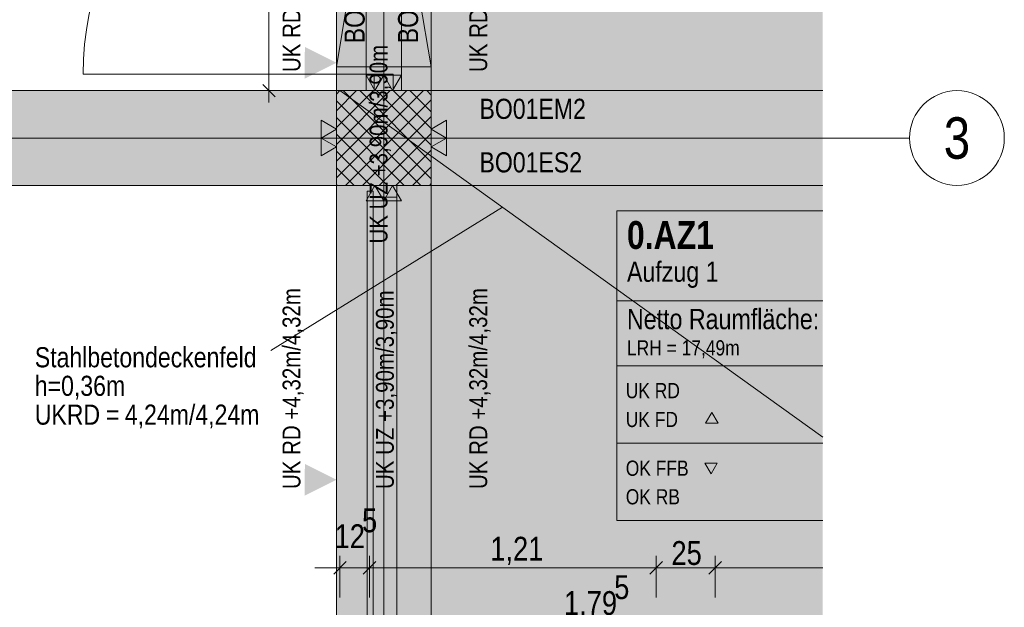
# Model space of a CAD drawing. Extents: x -620 to 300, y 62 to 1162.
# Tile 109 of 256: x 9 to 92, y 735 to 784. Entities that reach past the tile are written whole.
import ezdxf
from ezdxf.enums import TextEntityAlignment as Align
from ezdxf.lldxf.tags import DXFTag

# ---------------------------------------------------------------- set-up
doc = ezdxf.new("R2010")
doc.units = 0
doc.layers.get('0').update_dxf_attribs({"lineweight": 13})
for name, color, linetype, lineweight, true_color in [('00_Beschriftung UZ', 3, 'Continuous', 35, 0x00ff00), ('30 -33 Aussenwände- 3 Aussenstützen', 7, 'Continuous', 50, 0x0000dd), ('30 -34 Innenwände- 11 Durchbruch', 4, 'Continuous', 9, 0x00ffff), ('30 -34 Innenwände- 2 nichttragend', 7, 'Continuous', 18, 0xff7fe6), ('30 -34 Innenwände- 4 Türen_Fenster', 7, 'Continuous', 15, 0x9955ff), ('30 -35 Decken- 1 Konstruktion-Träger- Stahlbeton', 7, 'Continuous', 13, 0x33aa00), ('70 -72 Beschriftung- 1 Beschriftung allgemein', 7, 'Continuous', 9, 0xff6633), ('70 -72 Beschriftung- 2 Beschriftung Bauteile', 7, 'Continuous', 9, 0x9999ff), ('70 -75 Raumstempel- 1 Raumstempel', 7, 'Continuous', 25, 0xff6600), ('70 -76 Bemaßung- 2 Allgemein', 9, 'Continuous', 5, 0x808080), ('iwb_Layout Achsbezeichung', 1, 'Continuous', 13, 0xff0000), ('iwb_Layout BA_Markierung', 7, 'Continuous', 9, 0xbadcdc), ('iwb_Schraffur_F90_feuerbestaendig', 1, 'Continuous', 13, 0xff0000), ('iwb_Schraffur_Unterzug', 7, 'Continuous', 5, 0xffffcc), ('iwb_Schraffur_Verglasung', 5, 'Continuous', 13, 0x0000ff)]:
    doc.layers.add(name, color=color, linetype=linetype, lineweight=lineweight, true_color=true_color)
doc.layers.add('70 -71 Achsen- 1 Gebäudeachsen', color=7, linetype='STRICHPUNKT2-A06G94XR8I', lineweight=18)
doc.layers.add('70 -73 Bauteildarst.- 2 verdeckt 0.15', color=7, linetype='fein_strichliert-A06G94XS8I', lineweight=15)
doc.styles.get("Standard").update_dxf_attribs({"font": 'ARIALN.TTF'})
tags = doc.linetypes.add('fein_strichliert-A06G94XS8I', pattern=[4, 1, -2, 1]).pattern_tags.tags
tags[8:9] = [DXFTag(74, 4), DXFTag(75, 0), DXFTag(340, '0'), DXFTag(46, 0.0), DXFTag(50, 0.0), DXFTag(44, 0.0), DXFTag(45, 0.0)]
tags[6:7] = [DXFTag(74, 4), DXFTag(75, 0), DXFTag(340, '0'), DXFTag(46, 0.0), DXFTag(50, 0.0), DXFTag(44, 0.0), DXFTag(45, 0.0)]
tags[4:5] = [DXFTag(74, 4), DXFTag(75, 0), DXFTag(340, '0'), DXFTag(46, 0.0), DXFTag(50, 0.0), DXFTag(44, 0.0), DXFTag(45, 0.0)]
tags = doc.linetypes.add('STRICHPUNKT2', pattern=[12.7, 6.35, -3.175, 0, -3.175]).pattern_tags.tags
tags[10:11] = [DXFTag(74, 4), DXFTag(75, 0), DXFTag(340, '0'), DXFTag(46, 0.0), DXFTag(50, 0.0), DXFTag(44, 0.0), DXFTag(45, 0.0)]
tags[8:9] = [DXFTag(74, 4), DXFTag(75, 0), DXFTag(340, '0'), DXFTag(46, 0.0), DXFTag(50, 0.0), DXFTag(44, 0.0), DXFTag(45, 0.0)]
tags[6:7] = [DXFTag(74, 4), DXFTag(75, 0), DXFTag(340, '0'), DXFTag(46, 0.0), DXFTag(50, 0.0), DXFTag(44, 0.0), DXFTag(45, 0.0)]
tags[4:5] = [DXFTag(74, 4), DXFTag(75, 0), DXFTag(340, '0'), DXFTag(46, 0.0), DXFTag(50, 0.0), DXFTag(44, 0.0), DXFTag(45, 0.0)]
tags = doc.linetypes.add('STRICHPUNKT2-A06G94XR8I', pattern=[12.7, 6.35, -3.175, 0, -3.175]).pattern_tags.tags
tags[10:11] = [DXFTag(74, 4), DXFTag(75, 0), DXFTag(340, '0'), DXFTag(46, 0.0), DXFTag(50, 0.0), DXFTag(44, 0.0), DXFTag(45, 0.0)]
tags[8:9] = [DXFTag(74, 4), DXFTag(75, 0), DXFTag(340, '0'), DXFTag(46, 0.0), DXFTag(50, 0.0), DXFTag(44, 0.0), DXFTag(45, 0.0)]
tags[6:7] = [DXFTag(74, 4), DXFTag(75, 0), DXFTag(340, '0'), DXFTag(46, 0.0), DXFTag(50, 0.0), DXFTag(44, 0.0), DXFTag(45, 0.0)]
tags[4:5] = [DXFTag(74, 4), DXFTag(75, 0), DXFTag(340, '0'), DXFTag(46, 0.0), DXFTag(50, 0.0), DXFTag(44, 0.0), DXFTag(45, 0.0)]

# ---------------------------------------------------------------- blocks, each defined once
blk = doc.blocks.new('Polygon-A06G94XL8I')
at = {"color": 0, "linetype": 'ByBlock', "lineweight": -2, "ltscale": 0.13}
blk.add_solid([(41.831, 86.61), (41.664, 1083.814), (76.501, 86.518), (76.501, 1083.814)], dxfattribs=at)
blk = doc.blocks.new('Referenz-A06G94XT8I')
at = {"layer": '00_Beschriftung UZ', "color": 0, "lineweight": -2}
for points in [[(32.75, 779.477), (35.42, 780.809), (32.752, 782.148)], [(38.091, 779.477), (35.42, 780.809), (38.089, 782.148)], [(40.75, 779.477), (43.42, 780.809), (40.752, 782.148)], [(46.091, 779.477), (43.42, 780.809), (46.089, 782.148)]]:
    blk.add_solid(points, dxfattribs=at)
at = {"layer": '00_Beschriftung UZ', "color": 0, "linetype": 'Continuous', "lineweight": -2, "ltscale": 0.13}
for points in [[(32.75, 744.254), (35.42, 745.586), (32.752, 746.924)], [(38.091, 744.254), (35.42, 745.586), (38.089, 746.924)], [(40.75, 744.254), (43.42, 745.586), (40.752, 746.924)], [(46.091, 744.254), (43.42, 745.586), (46.089, 746.924)]]:
    blk.add_solid(points, dxfattribs=at)
at = {"layer": '30 -33 Aussenwände- 3 Aussenstützen', "color": 0, "lineweight": -2}
for p, q in [((35.42, 778.16), (35.714, 778.453)), ((35.42, 776.746), (37.128, 778.453)), ((35.42, 775.332), (38.542, 778.453)), ((35.42, 773.917), (39.956, 778.453)), ((35.42, 772.503), (41.371, 778.453)), ((35.42, 771.089), (42.785, 778.453)), ((35.976, 778.453), (43.42, 771.009)), ((36.199, 770.453), (43.42, 777.675)), ((37.39, 778.453), (43.42, 772.423)), ((38.804, 778.453), (43.42, 773.837)), ((40.219, 778.453), (43.42, 775.252)), ((41.633, 778.453), (43.42, 776.666)), ((43.047, 778.453), (43.42, 778.08)), ((35.42, 777.595), (42.562, 770.453)), ((35.42, 776.181), (41.148, 770.453)), ((37.613, 770.453), (43.42, 776.261)), ((39.42, 775.453), (39.42, 773.453)), ((35.42, 774.766), (39.733, 770.453)), ((38.42, 774.453), (40.42, 774.453)), ((39.027, 770.453), (43.42, 774.846)), ((35.42, 773.352), (38.319, 770.453)), ((40.442, 770.453), (43.42, 773.432)), ((35.42, 771.938), (36.905, 770.453)), ((41.856, 770.453), (43.42, 772.018)), ((35.42, 770.524), (35.491, 770.453)), ((43.27, 770.453), (43.42, 770.604))]:
    blk.add_line(p, q, dxfattribs=at)
at = {"layer": '30 -33 Aussenwände- 3 Aussenstützen', "color": 0, "linetype": 'Continuous', "lineweight": -2, "ltscale": 0.13}
for p, q in [((43.42, 778.453), (35.42, 778.453)), ((35.42, 778.453), (35.42, 770.453)), ((43.42, 770.453), (43.42, 778.453)), ((35.42, 770.453), (43.42, 770.453))]:
    blk.add_line(p, q, dxfattribs=at)
at = {"layer": '30 -34 Innenwände- 11 Durchbruch', "color": 0, "linetype": 'Continuous', "lineweight": -2, "ltscale": 0.13}
for p, q in [((43.422, 828.453), (35.422, 780.453)), ((43.422, 780.453), (35.422, 828.453)), ((35.422, 780.453), (35.422, 828.453)), ((35.422, 828.453), (43.422, 780.453)), ((43.422, 828.453), (35.422, 780.453)), ((43.422, 780.453), (43.422, 828.453)), ((35.422, 780.453), (43.422, 780.453))]:
    blk.add_line(p, q, dxfattribs=at)
at = {"layer": '30 -34 Innenwände- 11 Durchbruch', "color": 0, "lineweight": -2}
for points in [[(39.422, 780.453), (35.422, 780.453), (39.422, 804.453)], [(39.422, 780.453), (39.422, 804.453), (43.422, 780.453)]]:
    blk.add_solid(points, dxfattribs=at)
at = {"layer": '30 -34 Innenwände- 2 nichttragend', "color": 0, "linetype": 'Continuous', "lineweight": -2, "ltscale": 0.13}
for p, q in [((40.92, 778.453), (37.92, 778.453)), ((38.17, 778.453), (37.92, 778.453)), ((38.17, 778.453), (37.92, 778.453)), ((38.42, 778.453), (38.17, 778.453)), ((40.92, 778.453), (38.17, 778.453)), ((40.42, 778.453), (38.42, 778.453)), ((40.67, 778.453), (40.42, 778.453)), ((40.92, 778.453), (40.67, 778.453))]:
    blk.add_line(p, q, dxfattribs=at)
at = {"layer": '30 -34 Innenwände- 2 nichttragend', "color": 0, "lineweight": -2}
for p, q in [((40.52, 770.453), (38.32, 770.453)), ((38.32, 770.453), (38.32, 769.953)), ((38.32, 769.953), (38.32, 770.453)), ((38.32, 770.453), (40.52, 770.453)), ((40.52, 769.453), (40.52, 770.453)), ((40.52, 770.453), (40.52, 729.153)), ((38.02, 729.153), (38.02, 769.953)), ((38.02, 769.953), (38.52, 769.953)), ((38.52, 769.953), (38.02, 769.953)), ((38.02, 769.953), (38.02, 730.253)), ((38.32, 769.953), (38.52, 769.953)), ((38.52, 729.153), (38.52, 769.953)), ((38.52, 769.953), (38.52, 769.453)), ((38.52, 730.253), (38.52, 769.953)), ((38.52, 769.453), (40.52, 769.453)), ((38.52, 769.453), (40.52, 769.453))]:
    blk.add_line(p, q, dxfattribs=at)
at = {"layer": '30 -34 Innenwände- 4 Türen_Fenster', "color": 0, "linetype": 'fein_strichliert-A06G94XS8I', "lineweight": -2, "ltscale": 0.13}
for p, q in [((37.92, 778.453), (37.92, 830.453)), ((40.92, 778.453), (40.92, 830.453)), ((38.62, 779.853), (14.02, 779.853))]:
    blk.add_line(p, q, dxfattribs=at)
at = {"layer": '30 -34 Innenwände- 4 Türen_Fenster', "color": 0, "linetype": 'Continuous', "lineweight": -2, "ltscale": 0.13}
for p, q in [((38.62, 778.453), (38.62, 779.853)), ((38.62, 779.853), (40.22, 779.853)), ((40.22, 779.853), (40.22, 778.453)), ((40.22, 778.453), (38.62, 778.453))]:
    blk.add_line(p, q, dxfattribs=at)
at = {"layer": '30 -34 Innenwände- 4 Türen_Fenster', "color": 0, "linetype": 'fein_strichliert-A06G94XS8I', "lineweight": -2, "ltscale": 0.13}
blk.add_ellipse((38.62, 779.853), major_axis=(0, 24.6), ratio=1, start_param=0, end_param=1.570796, dxfattribs=at)
at = {"layer": '30 -35 Decken- 1 Konstruktion-Träger- Stahlbeton', "color": 0, "linetype": 'fein_strichliert-A06G94XS8I', "lineweight": -2, "ltscale": 0.13}
for p, q in [((35.42, 830.453), (35.42, 729.153)), ((43.42, 830.453), (43.42, 729.153)), ((76.501, 778.453), (-538.631, 778.453)), ((76.501, 770.453), (-538.631, 770.453))]:
    blk.add_line(p, q, dxfattribs=at)
at = {"layer": '70 -71 Achsen- 1 Gebäudeachsen', "color": 0, "linetype": 'STRICHPUNKT2-A06G94XR8I', "lineweight": -2, "ltscale": 0.13}
for p, q in [((39.42, 1084.393), (39.42, 84.953)), ((-538.631, 774.453), (76.501, 774.453))]:
    blk.add_line(p, q, dxfattribs=at)
at = {"layer": '70 -72 Beschriftung- 1 Beschriftung allgemein', "color": 0, "linetype": 'fein_strichliert-A06G94XS8I', "lineweight": -2, "ltscale": 0.13}
blk.add_line((35.72, 778.453), (76.501, 749.189), dxfattribs=at)
at = {"layer": '70 -72 Beschriftung- 1 Beschriftung allgemein', "color": 0, "lineweight": -2}
blk.add_line((29.884, 756.5), (49.45, 768.601), dxfattribs=at)
at = {"layer": '70 -72 Beschriftung- 2 Beschriftung Bauteile', "color": 0, "lineweight": -2}
for p, q in [((38.67, 778.453), (37.92, 779.752)), ((37.92, 779.752), (39.42, 779.752)), ((39.42, 779.752), (38.67, 778.453)), ((40.17, 778.453), (39.42, 779.752)), ((39.42, 779.752), (40.92, 779.752)), ((40.92, 779.752), (40.17, 778.453)), ((34.121, 775.953), (35.42, 775.203)), ((34.121, 774.453), (34.121, 775.953)), ((35.42, 775.203), (34.121, 774.453)), ((43.42, 775.203), (44.719, 775.953)), ((44.719, 774.453), (43.42, 775.203)), ((44.719, 775.953), (44.719, 774.453)), ((34.121, 774.453), (35.42, 773.703)), ((34.121, 772.953), (34.121, 774.453)), ((43.42, 773.703), (44.719, 774.453)), ((44.719, 774.453), (44.719, 772.953)), ((35.42, 773.703), (34.121, 772.953)), ((44.719, 772.953), (43.42, 773.703)), ((37.92, 769.154), (38.67, 770.453)), ((38.67, 770.453), (39.42, 769.154)), ((39.42, 769.154), (40.17, 770.453)), ((40.17, 770.453), (40.92, 769.154)), ((39.42, 769.154), (37.92, 769.154)), ((40.92, 769.154), (39.42, 769.154))]:
    blk.add_line(p, q, dxfattribs=at)
for points in [[(38.67, 778.453), (37.92, 779.752), (38.67, 779.752)], [(38.67, 778.453), (38.67, 779.752), (39.42, 779.752)], [(40.17, 778.453), (39.42, 779.752), (40.17, 779.752)], [(40.17, 778.453), (40.17, 779.752), (40.92, 779.752)], [(34.121, 774.453), (34.121, 775.953), (35.42, 775.203)], [(44.719, 774.453), (43.42, 775.203), (44.719, 775.953)], [(34.121, 772.953), (34.121, 774.453), (35.42, 773.703)], [(44.719, 772.953), (43.42, 773.703), (44.719, 774.453)], [(38.67, 769.154), (37.92, 769.154), (38.67, 770.453)], [(38.67, 769.154), (38.67, 770.453), (39.42, 769.154)], [(40.17, 769.154), (39.42, 769.154), (40.17, 770.453)], [(40.17, 769.154), (40.17, 770.453), (40.92, 769.154)]]:
    blk.add_solid(points, dxfattribs=at)
at = {"layer": '70 -73 Bauteildarst.- 2 verdeckt 0.15', "color": 0, "linetype": 'fein_strichliert-A06G94XS8I', "lineweight": -2, "ltscale": 0.13}
blk.add_line((39.42, 830.453), (39.42, 778.453), dxfattribs=at)
at = {"layer": '70 -75 Raumstempel- 1 Raumstempel', "color": 0, "lineweight": -2}
for p, q in [((59.095, 768.293), (59.095, 742.153)), ((76.501, 768.293), (59.095, 768.293)), ((76.501, 760.698), (59.095, 760.698)), ((59.095, 755.223), (76.501, 755.223)), ((67.133, 751.263), (66.61, 750.357)), ((67.656, 750.357), (67.133, 751.263)), ((66.61, 750.357), (67.656, 750.357)), ((59.095, 748.688), (76.501, 748.688)), ((67.061, 746.084), (66.538, 746.99)), ((66.538, 746.99), (67.584, 746.99)), ((67.584, 746.99), (67.061, 746.084)), ((76.501, 742.153), (59.095, 742.153))]:
    blk.add_line(p, q, dxfattribs=at)
for points in [[(67.584, 752.678), (67.061, 753.584), (66.538, 752.678)], [(67.584, 744.547), (67.061, 743.641), (66.538, 744.547)]]:
    blk.add_solid(points, dxfattribs=at)
at = {"layer": '70 -76 Bemaßung- 2 Allgemein', "color": 0, "linetype": 'Continuous', "lineweight": -2, "ltscale": 0.13}
for p, q in [((29.72, 779.514), (29.72, 829.393)), ((29.72, 777.453), (29.72, 779.514)), ((30.251, 777.923), (29.19, 778.984)), ((32.22, 778.453), (28.72, 778.453)), ((36.251, 738.684), (35.19, 737.623)), ((35.72, 735.653), (35.72, 739.153)), ((37.69, 737.623), (38.751, 738.684)), ((37.69, 737.623), (38.751, 738.684)), ((38.22, 735.653), (38.22, 739.153)), ((38.22, 735.653), (38.22, 739.153)), ((62.951, 738.684), (61.89, 737.623)), ((61.89, 737.623), (62.951, 738.684)), ((62.42, 735.653), (62.42, 739.153)), ((62.42, 735.653), (62.42, 739.153)), ((67.951, 738.684), (66.89, 737.623)), ((66.89, 737.623), (67.951, 738.684)), ((67.42, 735.653), (67.42, 739.153)), ((67.42, 735.653), (67.42, 739.153)), ((34.66, 738.153), (33.6, 738.153)), ((36.72, 738.153), (34.66, 738.153)), ((38.22, 738.153), (35.72, 738.153)), ((37.22, 738.153), (39.281, 738.153)), ((37.22, 738.153), (39.281, 738.153)), ((61.36, 738.153), (39.281, 738.153)), ((39.281, 738.153), (40.341, 738.153)), ((63.42, 738.153), (61.36, 738.153)), ((61.42, 738.153), (63.481, 738.153)), ((66.36, 738.153), (63.481, 738.153)), ((68.42, 738.153), (66.36, 738.153)), ((66.42, 738.153), (68.481, 738.153)), ((76.501, 738.153), (68.481, 738.153))]:
    blk.add_line(p, q, dxfattribs=at)
at = {"layer": '00_Beschriftung UZ', "color": 0, "linetype": 'ByBlock', "lineweight": -2, "ltscale": 0.13, "char_height": 1.51033, "attachment_point": 1, "rotation": 90}
for s, insert in [('{\\fArial Narrow;UK RD +4,32m/4,32m}', (30.87, 780.028)), ('{\\fArial Narrow;UK RD +4,32m/4,32m}', (46.645, 780.028)), ('{\\fArial Narrow;UK RD +4,32m/4,32m}', (30.87, 744.805)), ('{\\fArial Narrow;UK UZ +3,90m/3,90m}', (38.758, 744.804)), ('{\\fArial Narrow;UK RD +4,32m/4,32m}', (46.645, 744.805))]:
    blk.add_mtext(s, dxfattribs=dict(at, insert=insert))
at = {"layer": '70 -72 Beschriftung- 1 Beschriftung allgemein', "color": 0, "linetype": 'Continuous', "lineweight": -2, "ltscale": 0.13, "char_height": 1.7, "attachment_point": 1, "rotation": 90}
for s, insert in [('{\\fArial Narrow;BO01EM2}', (40.624, 782.453)), ('{\\fArial Narrow;BO01ES2}', (36.106, 782.453))]:
    blk.add_mtext(s, dxfattribs=dict(at, insert=insert))
at = {"layer": '70 -72 Beschriftung- 1 Beschriftung allgemein', "color": 0, "linetype": 'Continuous', "lineweight": -2, "ltscale": 0.13, "char_height": 1.7, "attachment_point": 1}
for s, insert in [('{\\fArial Narrow;BO01EM2}', (47.506, 777.768)), ('{\\fArial Narrow;BO01ES2}', (47.506, 773.25)), ('{\\fArial Narrow;Stahlbetondeckenfeld}', (9.942, 756.784)), ('{\\fArial Narrow;h=0,36m}', (9.942, 754.372)), ('{\\fArial Narrow;UKRD}', (9.942, 751.937)), ('{\\fArial Narrow;4,24m/4,24m}', (17.547, 751.937)), ('{\\fArial Narrow;=}', (15.953, 751.937))]:
    blk.add_mtext(s, dxfattribs=dict(at, insert=insert))
at = {"layer": '70 -75 Raumstempel- 1 Raumstempel', "color": 0, "linetype": 'Continuous', "lineweight": -2, "ltscale": 0.13, "attachment_point": 1, "rotation": 0}
for s, insert, char_height in [('{\\fArial Narrow|b1|i0;0.AZ1}', (59.962, 767.436), 2.3536), ('{\\fArial Narrow;Aufzug 1}', (59.962, 764.019), 1.71171), ('{\\fArial Narrow;Netto Raumfläche:}', (59.962, 760.018), 1.71171), ('{\\fArial Narrow;LRH = 17,49m}', (59.962, 757.368), 1.28378), ('{\\fArial Narrow;UK RD}', (59.861, 753.758), 1.28378), ('{\\fArial Narrow;UK FD}', (59.861, 751.324), 1.28378), ('{\\fArial Narrow;OK FFB}', (59.861, 747.205), 1.28378), ('{\\fArial Narrow;OK RB}', (59.861, 744.791), 1.28378)]:
    blk.add_mtext(s, dxfattribs=dict(at, insert=insert, char_height=char_height))
at = {"layer": '70 -76 Bemaßung- 2 Allgemein', "color": 0, "linetype": 'ByBlock', "lineweight": -2, "ltscale": 0.13, "insert": (38.225, 765.544), "char_height": 1.51033, "attachment_point": 1, "rotation": 90}
blk.add_mtext('{\\fArial Narrow;UK UZ +3,90m/3,90m}', dxfattribs=at)
at = {"layer": '70 -76 Bemaßung- 2 Allgemein', "color": 0, "linetype": 'Continuous', "lineweight": -2, "ltscale": 0.13, "char_height": 2.01377, "attachment_point": 1}
for s, insert in [('{\\fArial Narrow;5}', (37.584, 743.164)), ('{\\fArial Narrow;12}', (35.263, 741.822)), ('{\\fArial Narrow;1,21}', (48.413, 740.769)), ('{\\fArial Narrow;25}', (63.718, 740.404)), ('{\\fArial Narrow;5}', (58.883, 737.521)), ('{\\fArial Narrow;1,79}', (54.638, 736.179))]:
    blk.add_mtext(s, dxfattribs=dict(at, insert=insert))
blk = doc.blocks.new('Referenz-A06G94XV8I')
at = {"layer": 'iwb_Schraffur_F90_feuerbestaendig', "linetype": 'Continuous', "ltscale": 0.13}
blk.add_solid([(38.709, 778.453), (40.179, 778.453), (38.709, 770.453), (40.179, 770.453)], dxfattribs=at)
at = {"layer": 'iwb_Schraffur_Unterzug', "linetype": 'Continuous', "ltscale": 0.13}
for points in [[(35.421, 729.017), (35.421, 830.453), (43.421, 729.017), (43.421, 830.453)], [(-538.631, 778.453), (76.501, 778.453), (76.501, 777.933)], [(-538.631, 778.453), (76.501, 777.933), (-538.631, 777.229)], [(-538.631, 777.229), (76.501, 777.933), (76.501, 770.973)], [(-538.631, 777.229), (76.501, 770.973), (-538.631, 771.678)], [(-538.631, 771.678), (76.501, 770.973), (76.501, 770.453)], [(-538.631, 771.678), (76.501, 770.453), (-538.631, 770.453)]]:
    blk.add_solid(points, dxfattribs=at)
at = {"layer": 'iwb_Schraffur_Verglasung', "linetype": 'Continuous', "ltscale": 0.13}
blk.add_solid([(38.921, 770.453), (39.921, 770.453), (38.921, 729.453), (39.921, 729.453)], dxfattribs=at)

msp = doc.modelspace()

# ---------------------------------------------------------------- linework, layer by layer
at = {"layer": 'iwb_Layout Achsbezeichung', "linetype": 'STRICHPUNKT2', "lineweight": 13, "ltscale": 0.39}
msp.add_line((76.501, 774.453), (83.837, 774.453), dxfattribs=at)
at = {"layer": 'iwb_Layout Achsbezeichung', "ltscale": 0.39, "extrusion": (0, 0, -1)}
msp.add_circle((-87.837, 774.453), 4, dxfattribs=at)

# ---------------------------------------------------------------- block references
at = {"color": 8, "lineweight": 13, "ltscale": 0.13, "true_color": 0x808080}
msp.add_blockref('Referenz-A06G94XT8I', (0, 0), dxfattribs=at)
at = {"color": 8, "lineweight": 25, "ltscale": 0.25, "true_color": 0x808080}
msp.add_blockref('Referenz-A06G94XV8I', (0, 0), dxfattribs=at)
at = {"layer": 'iwb_Layout BA_Markierung', "ltscale": 0.13}
msp.add_blockref('Polygon-A06G94XL8I', (0, 0), dxfattribs=at)

# ---------------------------------------------------------------- texts
at = {"layer": 'iwb_Layout Achsbezeichung', "ltscale": 0.39}
msp.add_text('3', height=3.5, dxfattribs=at).set_placement((87.837, 774.453), align=Align.MIDDLE_CENTER)

doc.saveas('drawing.dxf')
